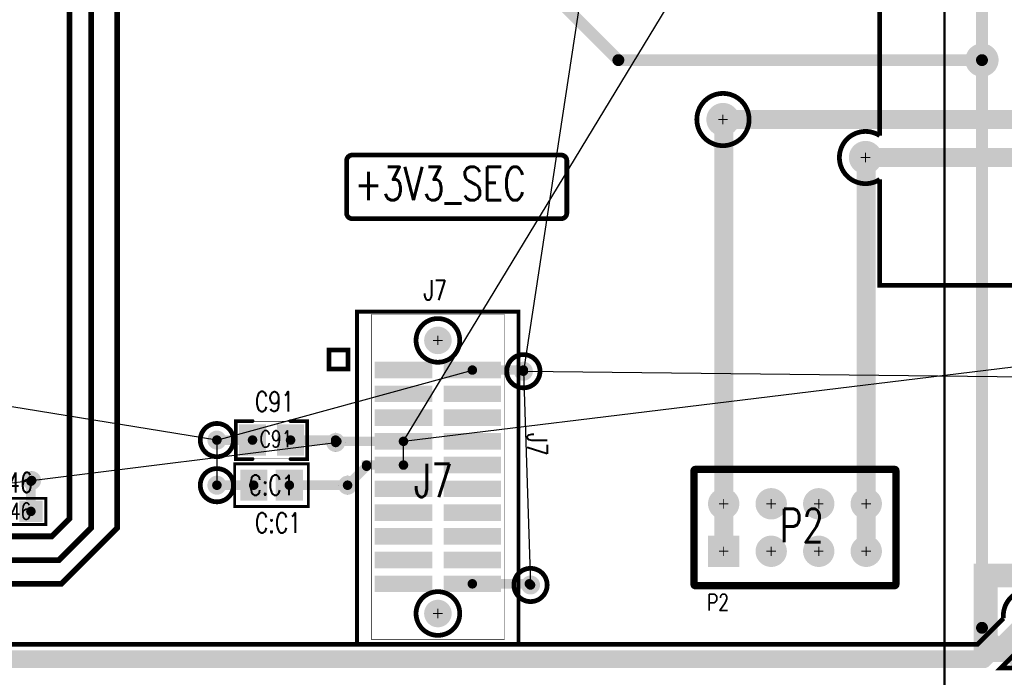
# Model space of a CAD drawing. Extents: x -7.2 to 18.3, y -5.6 to 10.9.
# Tile 58 of 112: x 5.8 to 7.8, y -0.1 to 1.3. Entities that reach past the tile are written whole.
import ezdxf
from ezdxf.enums import TextEntityAlignment as Align

# ---------------------------------------------------------------- set-up
doc = ezdxf.new("R2010")
doc.units = 0
for name, pattern in [('SIG_15', [2, 1, 1]), ('SIG_153', [2, 1, 1]), ('SIG_16', [2, 1, 1]), ('SIG_17', [2, 1, 1]), ('SIG_185', [2, 1, 1]), ('SIG_188', [2, 1, 1]), ('SIG_19', [2, 1, 1]), ('SIG_205', [2, 1, 1]), ('SIG_206', [2, 1, 1]), ('SIG_207', [2, 1, 1])]:
    doc.linetypes.add(name, pattern=pattern)
for name, color, linetype in [('2D_LINE_100', 2, 'CONTINUOUS'), ('COPPER_02', 112, 'CONTINUOUS'), ('DRIL_NPLTE_THRU_01', 16, 'CONTINUOUS'), ('DRIL_NPLTE_THRU_03', 146, 'CONTINUOUS'), ('DRIL_NPLTE_THRU_04', 176, 'CONTINUOUS'), ('DRIL_PLTE_THRU_01', 16, 'CONTINUOUS'), ('DRIL_PLTE_THRU_03', 146, 'CONTINUOUS'), ('DRIL_PLTE_THRU_04', 176, 'CONTINUOUS'), ('DRIL_SYMBOL', 254, 'CONTINUOUS'), ('LINK_00', 2, 'CONTINUOUS'), ('PADS_BOT', 5, 'CONTINUOUS'), ('PADS_INNER', 1, 'CONTINUOUS'), ('PADS_TOP', 1, 'CONTINUOUS'), ('PADS_XR_131', 3, 'CONTINUOUS'), ('PADS_XR_132', 6, 'CONTINUOUS'), ('PADS_XR_133', 254, 'CONTINUOUS'), ('PART_NAME_123', 255, 'CONTINUOUS'), ('PART_NAME_129', 2, 'CONTINUOUS'), ('PART_TOP_2DLINE_123', 255, 'CONTINUOUS'), ('PART_TOP_2DLINE_129', 2, 'CONTINUOUS'), ('PART_TOP_COPPER_123', 255, 'CONTINUOUS'), ('POUR_OUTLINE_03', 130, 'CONTINUOUS'), ('POUR_VIATHERM_03', 130, 'CONTINUOUS'), ('POUR_VOID_03', 130, 'CONTINUOUS'), ('TEXT_03', 130, 'CONTINUOUS'), ('TRACE_01', 1, 'CONTINUOUS'), ('TRACE_03', 130, 'CONTINUOUS'), ('TRACE_04', 5, 'CONTINUOUS'), ('VIAPTS', 56, 'CONTINUOUS')]:
    doc.layers.add(name, color=color, linetype=linetype)
doc.styles.add('W0$001', font='simplex', dxfattribs={"width": 0.75})
doc.styles.add('W0$005', font='simplex', dxfattribs={"width": 0.75})
doc.styles.add('W0$006', font='simplex', dxfattribs={"width": 0.75})
doc.styles.add('W0$008', font='simplex', dxfattribs={"width": 0.75})
doc.styles.add('W0$01', font='simplex', dxfattribs={"width": 0.75})

# ---------------------------------------------------------------- blocks, each defined once
blk = doc.blocks.new('DRAWING_291')
at = {"layer": '2D_LINE_100', "const_width": 0.005}
blk.add_lwpolyline([(-0.13, 0.175), (2.96646, 0.175), (2.96646, -1.82), (-0.13, -1.82)], close=True, dxfattribs=at)
blk = doc.blocks.new('SMOOTH_0$05')
at = {"const_width": 0.025}
blk.add_lwpolyline([(-0.0125, 0, 1), (0.0125, 0, 1)], format="xyb", close=True, dxfattribs=at)
blk = doc.blocks.new('COPPER_330')
at = {"layer": 'COPPER_02', "const_width": 0.05}
blk.add_lwpolyline([(0, 0), (0.175, 0), (0.175, -0.155), (0, -0.155)], close=True, dxfattribs=at)
at = {"layer": 'COPPER_02'}
for p in [(0, 0), (0.175, 0), (0, -0.155), (0.175, -0.155)]:
    blk.add_blockref('SMOOTH_0$05', p, dxfattribs=at)
blk = doc.blocks.new('POUR_VOID_30')
at = {"layer": 'POUR_VOID_03', "const_width": 0.01}
blk.add_lwpolyline([(-13.6803, -19.0472, 1), (-13.6103, -19.0472, 1)], format="xyb", close=True, dxfattribs=at)
blk = doc.blocks.new('POUR_VOID_29')
at = {"layer": 'POUR_VOID_03', "const_width": 0.01}
blk.add_lwpolyline([(-13.6803, -19.1422, 1), (-13.6103, -19.1422, 1)], format="xyb", close=True, dxfattribs=at)
blk = doc.blocks.new('POUR_VOID_25')
at = {"layer": 'POUR_VOID_03', "const_width": 0.01}
blk.add_lwpolyline([(-12.9089, -18.4591), (-12.9089, -18.5691, -0.414214), (-12.9209, -18.5811), (-13.3604, -18.5811, -0.414214), (-13.3724, -18.5691), (-13.3724, -18.4591, -0.414214), (-13.3604, -18.4471), (-12.9209, -18.4471, -0.414214)], format="xyb", close=True, dxfattribs=at)
blk = doc.blocks.new('POUR_VOID_24')
at = {"layer": 'POUR_VOID_03', "const_width": 0.01}
blk.add_lwpolyline([(-13.2262, -18.8373, 1), (-13.1342, -18.8373, 1)], format="xyb", close=True, dxfattribs=at)
blk = doc.blocks.new('POUR_VOID_23')
at = {"layer": 'POUR_VOID_03', "const_width": 0.01}
blk.add_lwpolyline([(-13.2262, -19.4123, 1), (-13.1342, -19.4123, 1)], format="xyb", close=True, dxfattribs=at)
blk = doc.blocks.new('POUR_VOID_22')
at = {"layer": 'POUR_VOID_03', "const_width": 0.01}
blk.add_lwpolyline([(-13.0353, -18.9022, 1), (-12.9653, -18.9022, 1)], format="xyb", close=True, dxfattribs=at)
blk = doc.blocks.new('POUR_VOID_21')
at = {"layer": 'POUR_VOID_03', "const_width": 0.01}
blk.add_lwpolyline([(-13.0203, -19.3522, 1), (-12.9503, -19.3522, 1)], format="xyb", close=True, dxfattribs=at)
blk = doc.blocks.new('POUR_VOID_11')
at = {"layer": 'POUR_VOID_03', "const_width": 0.01}
blk.add_lwpolyline([(-12.6353, -18.3723, 1), (-12.5253, -18.3723, 1)], format="xyb", close=True, dxfattribs=at)
blk = doc.blocks.new('POUR_VOID_9')
at = {"layer": 'POUR_VOID_03', "const_width": 0.01}
blk.add_lwpolyline([(-12.2138, -19.1113), (-12.2138, -19.3513, -0.414214), (-12.2188, -19.3563), (-12.6388, -19.3563, -0.414214), (-12.6438, -19.3513), (-12.6438, -19.1113, -0.414214), (-12.6388, -19.1063), (-12.2188, -19.1063, -0.414214)], format="xyb", close=True, dxfattribs=at)
blk = doc.blocks.new('POUR_OUTLINE_1')
at = {"layer": 'POUR_OUTLINE_03', "const_width": 0.01}
for points in [[(-10.9473, -18.7212), (-12.2503, -18.7212), (-12.2503, -18.4984, -1.843903), (-12.2503, -18.4062), (-12.2503, -18.0446, -0.910642)], [(-14.8203, -19.4772), (-12.0449, -19.4772), (-11.9901, -19.4225, -2.783601), (-11.9407, -19.4719), (-11.9959, -19.5272), (-11.8549, -19.5272)]]:
    blk.add_lwpolyline(points, format="xyb", dxfattribs=at)
for name in ['POUR_VOID_11', 'POUR_VOID_25', 'POUR_VOID_24', 'POUR_VOID_22', 'POUR_VOID_30', 'POUR_VOID_29', 'POUR_VOID_9', 'POUR_VOID_21', 'POUR_VOID_23']:
    blk.add_blockref(name, (0, 0))
blk = doc.blocks.new('POUR_VIATHERM_184')
at = {"layer": 'POUR_VIATHERM_03'}
for points in [[(-14.0352, -19.1123), (-14.0352, -19.1123)], [(-14.0552, -19.1323), (-14.0552, -19.1323)], [(-14.0152, -19.1323), (-14.0152, -19.1323)], [(-14.0352, -19.1523), (-14.0352, -19.1523)]]:
    blk.add_lwpolyline(points, dxfattribs=at)
blk = doc.blocks.new('POUR_VIATHERM_187')
at = {"layer": 'POUR_VIATHERM_03'}
for points in [[(-13.3953, -19.0322), (-13.3953, -19.0322)], [(-13.4153, -19.0522), (-13.4153, -19.0522)], [(-13.3753, -19.0522), (-13.3753, -19.0522)], [(-13.3953, -19.0722), (-13.3953, -19.0722)]]:
    blk.add_lwpolyline(points, dxfattribs=at)
blk = doc.blocks.new('POUR_VIATHERM_192')
at = {"layer": 'POUR_VIATHERM_03'}
for points in [[(-13.3703, -19.1222), (-13.3703, -19.1222)], [(-13.3903, -19.1422), (-13.3903, -19.1422)], [(-13.3503, -19.1422), (-13.3503, -19.1422)], [(-13.3703, -19.1622), (-13.3703, -19.1622)]]:
    blk.add_lwpolyline(points, dxfattribs=at)
blk = doc.blocks.new('POUR_HEADER_0')
for name in ['POUR_OUTLINE_1', 'POUR_VIATHERM_187', 'POUR_VIATHERM_184', 'POUR_VIATHERM_192']:
    blk.add_blockref(name, (16.9203, 12.3322))
blk = doc.blocks.new('SMOOTH_0$001')
at = {"const_width": 0.0005}
blk.add_lwpolyline([(-0.00025, 0, 1), (0.00025, 0, 1)], format="xyb", close=True, dxfattribs=at)
blk = doc.blocks.new('SMOOTH_0$01')
at = {"const_width": 0.005}
blk.add_lwpolyline([(-0.0025, 0, 1), (0.0025, 0, 1)], format="xyb", close=True, dxfattribs=at)
blk = doc.blocks.new('SMOOTH_0$008')
at = {"const_width": 0.004}
blk.add_lwpolyline([(-0.002, 0, 1), (0.002, 0, 1)], format="xyb", close=True, dxfattribs=at)
blk = doc.blocks.new('PART_BODY_TOP_360')
at = {"layer": 'PART_TOP_2DLINE_123', "const_width": 0.008}
blk.add_lwpolyline([(-0.348, 0.1696), (-0.348, -0.1704), (0.352, -0.1704), (0.352, 0.1696)], close=True, dxfattribs=at)
at = {"layer": 'PART_TOP_2DLINE_129', "const_width": 0.001}
for points in [[(-0.35, 0.17), (-0.35, -0.17), (0.35, -0.17), (0.35, 0.17)], [(-0.342, -0.14), (-0.342, 0.14), (0.342, 0.14), (0.342, -0.14)]]:
    blk.add_lwpolyline(points, close=True, dxfattribs=at)
at = {"layer": 'PART_TOP_COPPER_123', "const_width": 0.01}
blk.add_lwpolyline([(-0.2671, -0.2293), (-0.2271, -0.2293), (-0.2271, -0.1893), (-0.2671, -0.1893)], close=True, dxfattribs=at)
at = {"layer": 'PART_TOP_2DLINE_123'}
for p in [(-0.348, 0.1696), (0.352, 0.1696), (-0.348, -0.1704), (0.352, -0.1704)]:
    blk.add_blockref('SMOOTH_0$008', p, dxfattribs=at)
at = {"layer": 'PART_TOP_2DLINE_129'}
for p in [(-0.35, 0.17), (0.35, 0.17), (-0.342, 0.14), (0.342, 0.14), (-0.342, -0.14), (0.342, -0.14), (-0.35, -0.17), (0.35, -0.17)]:
    blk.add_blockref('SMOOTH_0$001', p, dxfattribs=at)
at = {"layer": 'PART_TOP_COPPER_123'}
for p in [(-0.2671, -0.1893), (-0.2271, -0.1893), (-0.2671, -0.2293), (-0.2271, -0.2293)]:
    blk.add_blockref('SMOOTH_0$01', p, dxfattribs=at)
blk = doc.blocks.new('DRIL_HOLE_0')
blk.add_lwpolyline([(0, 0, 1), (0, 0, 1)], format="xyb", close=True)
blk = doc.blocks.new('PAD_1')
blk.add_lwpolyline([(0, 0, 1), (0, 0, 1)], format="xyb", close=True)
blk = doc.blocks.new('PAD_62')
at = {"const_width": 0.035}
blk.add_lwpolyline([(-0.0605, 0), (0.0605, 0)], dxfattribs=at)
blk = doc.blocks.new('PAD_63')
at = {"const_width": 0.029}
blk.add_lwpolyline([(-0.0575, 0), (0.0575, 0)], dxfattribs=at)
blk = doc.blocks.new('STK_TOP_39')
at = {"layer": 'DRIL_NPLTE_THRU_01'}
blk.add_blockref('DRIL_HOLE_0', (0, 0), dxfattribs=at)
at = {"layer": 'DRIL_NPLTE_THRU_03'}
blk.add_blockref('DRIL_HOLE_0', (0, 0), dxfattribs=at)
at = {"layer": 'DRIL_NPLTE_THRU_04'}
blk.add_blockref('DRIL_HOLE_0', (0, 0), dxfattribs=at)
at = {"layer": 'PADS_BOT'}
blk.add_blockref('PAD_1', (0, 0), dxfattribs=at)
at = {"layer": 'PADS_INNER'}
blk.add_blockref('PAD_1', (0, 0), dxfattribs=at)
at = {"layer": 'PADS_TOP', "rotation": 90}
blk.add_blockref('PAD_63', (0, 0), dxfattribs=at)
at = {"layer": 'PADS_XR_131', "rotation": 90}
blk.add_blockref('PAD_62', (0, 0), dxfattribs=at)
at = {"layer": 'PADS_XR_133', "rotation": 90}
blk.add_blockref('PAD_63', (0, 0), dxfattribs=at)
blk = doc.blocks.new('DRIL_SYMBOL_0$052')
at = {"layer": 'DRIL_SYMBOL', "const_width": 0.002}
for points in [[(-0.01, 0), (0.01, 0)], [(0, -0.01), (0, 0.01)]]:
    blk.add_lwpolyline(points, dxfattribs=at)
blk = doc.blocks.new('DRIL_HOLE_0$052')
at = {"const_width": 0.026}
blk.add_lwpolyline([(-0.013, 0, 1), (0.013, 0, 1)], format="xyb", close=True, dxfattribs=at)
blk.add_blockref('DRIL_SYMBOL_0$052', (0, 0))
blk = doc.blocks.new('PAD_64')
at = {"const_width": 0.026}
blk.add_lwpolyline([(0, -0.013, 1), (0, 0.013, 1)], format="xyb", close=True, dxfattribs=at)
blk = doc.blocks.new('PAD_65')
at = {"const_width": 0.029}
blk.add_lwpolyline([(0, -0.0145, 1), (0, 0.0145, 1)], format="xyb", close=True, dxfattribs=at)
blk = doc.blocks.new('STK_TOP_40')
at = {"layer": 'DRIL_NPLTE_THRU_01'}
blk.add_blockref('DRIL_HOLE_0$052', (0, 0), dxfattribs=at)
at = {"layer": 'DRIL_NPLTE_THRU_03'}
blk.add_blockref('DRIL_HOLE_0$052', (0, 0), dxfattribs=at)
at = {"layer": 'DRIL_NPLTE_THRU_04'}
blk.add_blockref('DRIL_HOLE_0$052', (0, 0), dxfattribs=at)
at = {"layer": 'PADS_BOT'}
blk.add_blockref('PAD_64', (0, 0), dxfattribs=at)
at = {"layer": 'PADS_INNER'}
blk.add_blockref('PAD_64', (0, 0), dxfattribs=at)
at = {"layer": 'PADS_TOP'}
blk.add_blockref('PAD_64', (0, 0), dxfattribs=at)
at = {"layer": 'PADS_XR_131'}
blk.add_blockref('PAD_65', (0, 0), dxfattribs=at)
at = {"layer": 'PADS_XR_132'}
blk.add_blockref('PAD_65', (0, 0), dxfattribs=at)
blk = doc.blocks.new('SYM_TOP_33')
for name, p in [('PART_BODY_TOP_360', (0, 0)), ('STK_TOP_39', (-0.225, 0.0725)), ('STK_TOP_39', (-0.175, 0.0725)), ('STK_TOP_39', (-0.125, 0.0725)), ('STK_TOP_39', (-0.075, 0.0725)), ('STK_TOP_39', (-0.025, 0.0725)), ('STK_TOP_39', (0.025, 0.0725)), ('STK_TOP_39', (0.075, 0.0725)), ('STK_TOP_39', (0.125, 0.0725)), ('STK_TOP_39', (0.175, 0.0725)), ('STK_TOP_39', (0.225, 0.0725)), ('STK_TOP_40', (-0.2875, 0)), ('STK_TOP_40', (0.2875, 0)), ('STK_TOP_39', (-0.225, -0.0725)), ('STK_TOP_39', (-0.175, -0.0725)), ('STK_TOP_39', (-0.125, -0.0725)), ('STK_TOP_39', (-0.075, -0.0725)), ('STK_TOP_39', (-0.025, -0.0725)), ('STK_TOP_39', (0.025, -0.0725)), ('STK_TOP_39', (0.075, -0.0725)), ('STK_TOP_39', (0.125, -0.0725)), ('STK_TOP_39', (0.175, -0.0725)), ('STK_TOP_39', (0.225, -0.0725))]:
    blk.add_blockref(name, p)
blk = doc.blocks.new('PART_TOP_62')
blk.add_blockref('SYM_TOP_33', (0, 0))
at = {"layer": 'PART_NAME_123', "style": 'W0$005', "width": 0.75}
blk.add_text('J7', height=0.042, dxfattribs=at).set_placement((-0.093, 0.188))
at = {"layer": 'PART_NAME_123', "style": 'W0$008', "width": 0.75}
blk.add_text('J7', height=0.042, rotation=90, dxfattribs=at).set_placement((-0.3725, -0.03))
at = {"layer": 'PART_NAME_129', "style": 'W0$001', "width": 0.75}
blk.add_text('J7', height=0.07, rotation=90, dxfattribs=at).set_placement((0.0424, -0.0501))
blk = doc.blocks.new('SMOOTH_0$006')
at = {"const_width": 0.003}
blk.add_lwpolyline([(-0.0015, 0, 1), (0.0015, 0, 1)], format="xyb", close=True, dxfattribs=at)
blk = doc.blocks.new('PART_BODY_TOP_363')
at = {"layer": 'PART_TOP_2DLINE_123', "const_width": 0.006}
blk.add_lwpolyline([(-0.065, -0.0276), (0.065, -0.0276), (0.065, 0.0276), (-0.065, 0.0276)], close=True, dxfattribs=at)
at = {"layer": 'PART_TOP_2DLINE_129', "const_width": 0.001}
blk.add_lwpolyline([(-0.065, -0.03), (0.065, -0.03), (0.065, 0.0276), (-0.065, 0.0276)], close=True, dxfattribs=at)
at = {"layer": 'PART_TOP_2DLINE_123'}
for p in [(-0.065, 0.0276), (0.065, 0.0276), (-0.065, -0.0276), (0.065, -0.0276)]:
    blk.add_blockref('SMOOTH_0$006', p, dxfattribs=at)
at = {"layer": 'PART_TOP_2DLINE_129'}
for p in [(-0.065, 0.0276), (0.065, 0.0276), (-0.065, -0.03), (0.065, -0.03)]:
    blk.add_blockref('SMOOTH_0$001', p, dxfattribs=at)
blk = doc.blocks.new('PAD_46')
at = {"const_width": 0.045}
blk.add_lwpolyline([(-0.0245, 0), (0.0245, 0)], dxfattribs=at)
blk = doc.blocks.new('PAD_47')
at = {"const_width": 0.039}
blk.add_lwpolyline([(-0.0215, 0), (0.0215, 0)], dxfattribs=at)
blk = doc.blocks.new('STK_TOP_14')
at = {"layer": 'DRIL_PLTE_THRU_01'}
blk.add_blockref('DRIL_HOLE_0', (0, 0), dxfattribs=at)
at = {"layer": 'DRIL_PLTE_THRU_03'}
blk.add_blockref('DRIL_HOLE_0', (0, 0), dxfattribs=at)
at = {"layer": 'DRIL_PLTE_THRU_04'}
blk.add_blockref('DRIL_HOLE_0', (0, 0), dxfattribs=at)
at = {"layer": 'PADS_BOT'}
blk.add_blockref('PAD_1', (0, 0), dxfattribs=at)
at = {"layer": 'PADS_INNER'}
blk.add_blockref('PAD_1', (0, 0), dxfattribs=at)
at = {"layer": 'PADS_TOP'}
blk.add_blockref('PAD_47', (0, 0), dxfattribs=at)
at = {"layer": 'PADS_XR_131'}
blk.add_blockref('PAD_46', (0, 0), dxfattribs=at)
at = {"layer": 'PADS_XR_133'}
blk.add_blockref('PAD_47', (0, 0), dxfattribs=at)
blk = doc.blocks.new('SYM_TOP_36')
for name, p in [('STK_TOP_14', (-0.0335, 0)), ('PART_BODY_TOP_363', (0, 0)), ('STK_TOP_14', (0.0335, 0))]:
    blk.add_blockref(name, p)
blk = doc.blocks.new('PART_TOP_86')
blk.add_blockref('SYM_TOP_36', (0, 0))
at = {"layer": 'PART_NAME_123', "style": 'W0$006', "width": 0.75}
blk.add_text('R46', height=0.042, dxfattribs=at).set_placement((-0.045, 0.04))
at = {"layer": 'PART_NAME_129', "style": 'W0$001', "width": 0.75}
blk.add_text('R46', height=0.035, dxfattribs=at).set_placement((0, 0.0003), align=Align.MIDDLE_CENTER)
blk = doc.blocks.new('PART_BODY_TOP_344')
at = {"layer": 'PART_TOP_2DLINE_123', "const_width": 0.006}
blk.add_lwpolyline([(-0.0775, 0.045), (0.0775, 0.045), (0.0775, -0.045), (-0.0775, -0.045)], close=True, dxfattribs=at)
at = {"layer": 'PART_TOP_2DLINE_129', "const_width": 0.001}
for points in [[(-0.0205, 0.045), (-0.0785, 0.045)], [(-0.0785, 0.045), (-0.0785, -0.045)], [(0.0195, 0.045), (0.0775, 0.045)], [(0.0775, 0.045), (0.0775, -0.045)], [(-0.0785, -0.045), (-0.0205, -0.045)], [(0.0775, -0.045), (0.0195, -0.045)]]:
    blk.add_lwpolyline(points, dxfattribs=at)
at = {"layer": 'PART_TOP_2DLINE_123'}
for p in [(-0.0775, 0.045), (0.0775, 0.045), (-0.0775, -0.045), (0.0775, -0.045)]:
    blk.add_blockref('SMOOTH_0$006', p, dxfattribs=at)
at = {"layer": 'PART_TOP_2DLINE_129'}
for p in [(-0.0785, 0.045), (-0.0785, 0.045), (-0.0205, 0.045), (0.0195, 0.045), (0.0775, 0.045), (0.0775, 0.045), (-0.0785, -0.045), (-0.0785, -0.045), (-0.0205, -0.045), (0.0195, -0.045), (0.0775, -0.045), (0.0775, -0.045)]:
    blk.add_blockref('SMOOTH_0$001', p, dxfattribs=at)
blk = doc.blocks.new('PAD_35')
at = {"const_width": 0.057}
blk.add_lwpolyline([(-0.0325, 0), (0.0325, 0)], dxfattribs=at)
blk = doc.blocks.new('PAD_36')
at = {"const_width": 0.051}
blk.add_lwpolyline([(-0.0295, 0), (0.0295, 0)], dxfattribs=at)
blk = doc.blocks.new('STK_TOP_23')
at = {"layer": 'DRIL_PLTE_THRU_01'}
blk.add_blockref('DRIL_HOLE_0', (0, 0), dxfattribs=at)
at = {"layer": 'DRIL_PLTE_THRU_03'}
blk.add_blockref('DRIL_HOLE_0', (0, 0), dxfattribs=at)
at = {"layer": 'DRIL_PLTE_THRU_04'}
blk.add_blockref('DRIL_HOLE_0', (0, 0), dxfattribs=at)
at = {"layer": 'PADS_BOT'}
blk.add_blockref('PAD_1', (0, 0), dxfattribs=at)
at = {"layer": 'PADS_INNER'}
blk.add_blockref('PAD_1', (0, 0), dxfattribs=at)
at = {"layer": 'PADS_TOP', "rotation": 90}
blk.add_blockref('PAD_36', (0, 0), dxfattribs=at)
at = {"layer": 'PADS_XR_131', "rotation": 90}
blk.add_blockref('PAD_35', (0, 0), dxfattribs=at)
at = {"layer": 'PADS_XR_133', "rotation": 90}
blk.add_blockref('PAD_36', (0, 0), dxfattribs=at)
blk = doc.blocks.new('SYM_TOP_17')
for name, p in [('PART_BODY_TOP_344', (0, 0)), ('STK_TOP_23', (-0.0375, 0)), ('STK_TOP_23', (0.0375, 0))]:
    blk.add_blockref(name, p)
blk = doc.blocks.new('PART_TOP_124')
blk.add_blockref('SYM_TOP_17', (0, 0))
at = {"layer": 'PART_NAME_123', "style": 'W0$006', "width": 0.75}
blk.add_text('C:C1', height=0.042, dxfattribs=at).set_placement((-0.035, -0.1))
at = {"layer": 'PART_NAME_129', "style": 'W0$001', "width": 0.75}
blk.add_text('C:C1', height=0.042, dxfattribs=at).set_placement((0, 0.0003), align=Align.MIDDLE_CENTER)
blk = doc.blocks.new('PART_BODY_TOP_371')
at = {"layer": 'PART_TOP_2DLINE_123', "const_width": 0.008}
for points in [[(-0.04, -0.04), (-0.075, -0.04), (-0.075, 0.04), (-0.04, 0.04)], [(0.04, 0.04), (0.075, 0.04), (0.075, -0.04), (0.04, -0.04)]]:
    blk.add_lwpolyline(points, dxfattribs=at)
at = {"layer": 'PART_TOP_2DLINE_129', "const_width": 0.001}
blk.add_lwpolyline([(0.0752, 0.03937), (0.0752, -0.03937), (-0.0748, -0.03937), (-0.0748, 0.03937)], close=True, dxfattribs=at)
at = {"layer": 'PART_TOP_2DLINE_123'}
for p in [(-0.075, 0.04), (-0.04, 0.04), (0.04, 0.04), (0.075, 0.04), (-0.075, -0.04), (-0.04, -0.04), (0.04, -0.04), (0.075, -0.04)]:
    blk.add_blockref('SMOOTH_0$008', p, dxfattribs=at)
at = {"layer": 'PART_TOP_2DLINE_129'}
for p in [(-0.0748, 0.03937), (0.0752, 0.03937), (-0.0748, -0.03937), (0.0752, -0.03937)]:
    blk.add_blockref('SMOOTH_0$001', p, dxfattribs=at)
blk = doc.blocks.new('PAD_90')
at = {"const_width": 0.057}
blk.add_lwpolyline([(-0.033, 0), (0.033, 0)], dxfattribs=at)
blk = doc.blocks.new('PAD_91')
at = {"const_width": 0.051}
blk.add_lwpolyline([(-0.03, 0), (0.03, 0)], dxfattribs=at)
blk = doc.blocks.new('STK_TOP_54')
at = {"layer": 'DRIL_PLTE_THRU_01'}
blk.add_blockref('DRIL_HOLE_0', (0, 0), dxfattribs=at)
at = {"layer": 'DRIL_PLTE_THRU_03'}
blk.add_blockref('DRIL_HOLE_0', (0, 0), dxfattribs=at)
at = {"layer": 'DRIL_PLTE_THRU_04'}
blk.add_blockref('DRIL_HOLE_0', (0, 0), dxfattribs=at)
at = {"layer": 'PADS_BOT'}
blk.add_blockref('PAD_1', (0, 0), dxfattribs=at)
at = {"layer": 'PADS_INNER'}
blk.add_blockref('PAD_1', (0, 0), dxfattribs=at)
at = {"layer": 'PADS_TOP', "rotation": 90}
blk.add_blockref('PAD_91', (0, 0), dxfattribs=at)
at = {"layer": 'PADS_XR_131', "rotation": 90}
blk.add_blockref('PAD_90', (0, 0), dxfattribs=at)
at = {"layer": 'PADS_XR_133', "rotation": 90}
blk.add_blockref('PAD_91', (0, 0), dxfattribs=at)
blk = doc.blocks.new('SYM_TOP_44')
for name, p in [('PART_BODY_TOP_371', (0, 0)), ('STK_TOP_54', (-0.04, 0)), ('STK_TOP_54', (0.04, 0))]:
    blk.add_blockref(name, p)
blk = doc.blocks.new('PART_TOP_184')
blk.add_blockref('SYM_TOP_44', (0, 0))
at = {"layer": 'PART_NAME_123', "style": 'W0$006', "width": 0.75}
blk.add_text('C91', height=0.042, dxfattribs=at).set_placement((-0.035, 0.06))
at = {"layer": 'PART_NAME_129', "style": 'W0$001', "width": 0.75}
blk.add_text('C91', height=0.035, dxfattribs=at).set_placement((-0.025, -0.015))
blk = doc.blocks.new('PART_BODY_TOP_375')
at = {"layer": 'PART_TOP_2DLINE_123', "const_width": 0.01}
blk.add_lwpolyline([(-0.06, -0.07), (-0.06, 0.17), (0.36, 0.17), (0.36, -0.07)], close=True, dxfattribs=at)
at = {"layer": 'PART_TOP_2DLINE_129', "const_width": 0.001}
blk.add_lwpolyline([(-0.06, -0.07), (-0.06, 0.17), (0.36, 0.17), (0.36, -0.07)], close=True, dxfattribs=at)
at = {"layer": 'PART_TOP_2DLINE_123'}
for p in [(-0.06, 0.17), (0.36, 0.17), (-0.06, -0.07), (0.36, -0.07)]:
    blk.add_blockref('SMOOTH_0$01', p, dxfattribs=at)
at = {"layer": 'PART_TOP_2DLINE_129'}
for p in [(-0.06, 0.17), (0.36, 0.17), (-0.06, -0.07), (0.36, -0.07)]:
    blk.add_blockref('SMOOTH_0$001', p, dxfattribs=at)
blk = doc.blocks.new('DRIL_SYMBOL_0$04')
at = {"layer": 'DRIL_SYMBOL', "const_width": 0.002}
for points in [[(-0.01, 0), (0.01, 0)], [(0, -0.01), (0, 0.01)]]:
    blk.add_lwpolyline(points, dxfattribs=at)
blk = doc.blocks.new('DRIL_HOLE_0$04')
at = {"const_width": 0.02}
blk.add_lwpolyline([(-0.01, 0, 1), (0.01, 0, 1)], format="xyb", close=True, dxfattribs=at)
blk.add_blockref('DRIL_SYMBOL_0$04', (0, 0))
blk = doc.blocks.new('PAD_98')
at = {"const_width": 0.03}
blk.add_lwpolyline([(0, -0.015, 1), (0, 0.015, 1)], format="xyb", close=True, dxfattribs=at)
blk = doc.blocks.new('PAD_99')
at = {"const_width": 0.06}
blk.add_lwpolyline([(-0.03, 0), (0.03, 0)], dxfattribs=at)
blk = doc.blocks.new('PAD_68')
at = {"const_width": 0.066}
blk.add_lwpolyline([(-0.033, 0), (0.033, 0)], dxfattribs=at)
blk = doc.blocks.new('STK_TOP_59')
at = {"layer": 'DRIL_PLTE_THRU_01'}
blk.add_blockref('DRIL_HOLE_0$04', (0, 0), dxfattribs=at)
at = {"layer": 'DRIL_PLTE_THRU_03'}
blk.add_blockref('DRIL_HOLE_0$04', (0, 0), dxfattribs=at)
at = {"layer": 'DRIL_PLTE_THRU_04'}
blk.add_blockref('DRIL_HOLE_0$04', (0, 0), dxfattribs=at)
at = {"layer": 'PADS_BOT'}
blk.add_blockref('PAD_99', (0, 0), dxfattribs=at)
at = {"layer": 'PADS_INNER'}
blk.add_blockref('PAD_98', (0, 0), dxfattribs=at)
at = {"layer": 'PADS_TOP'}
blk.add_blockref('PAD_99', (0, 0), dxfattribs=at)
at = {"layer": 'PADS_XR_131'}
blk.add_blockref('PAD_68', (0, 0), dxfattribs=at)
at = {"layer": 'PADS_XR_132'}
blk.add_blockref('PAD_68', (0, 0), dxfattribs=at)
blk = doc.blocks.new('PAD_69')
at = {"const_width": 0.033}
blk.add_lwpolyline([(0, -0.0165, 1), (0, 0.0165, 1)], format="xyb", close=True, dxfattribs=at)
blk = doc.blocks.new('STK_TOP_58')
at = {"layer": 'DRIL_PLTE_THRU_01'}
blk.add_blockref('DRIL_HOLE_0$04', (0, 0), dxfattribs=at)
at = {"layer": 'DRIL_PLTE_THRU_03'}
blk.add_blockref('DRIL_HOLE_0$04', (0, 0), dxfattribs=at)
at = {"layer": 'DRIL_PLTE_THRU_04'}
blk.add_blockref('DRIL_HOLE_0$04', (0, 0), dxfattribs=at)
at = {"layer": 'PADS_BOT'}
blk.add_blockref('PAD_98', (0, 0), dxfattribs=at)
at = {"layer": 'PADS_INNER'}
blk.add_blockref('PAD_98', (0, 0), dxfattribs=at)
at = {"layer": 'PADS_TOP'}
blk.add_blockref('PAD_98', (0, 0), dxfattribs=at)
at = {"layer": 'PADS_XR_131'}
blk.add_blockref('PAD_69', (0, 0), dxfattribs=at)
at = {"layer": 'PADS_XR_132'}
blk.add_blockref('PAD_69', (0, 0), dxfattribs=at)
blk = doc.blocks.new('SYM_TOP_48')
for name, p in [('PART_BODY_TOP_375', (0, 0)), ('STK_TOP_58', (0, 0.1)), ('STK_TOP_58', (0.1, 0.1)), ('STK_TOP_58', (0.2, 0.1)), ('STK_TOP_58', (0.3, 0.1)), ('STK_TOP_59', (0, 0)), ('STK_TOP_58', (0.1, 0)), ('STK_TOP_58', (0.2, 0)), ('STK_TOP_58', (0.3, 0))]:
    blk.add_blockref(name, p)
blk = doc.blocks.new('PART_TOP_210')
blk.add_blockref('SYM_TOP_48', (0, 0))
at = {"layer": 'PART_NAME_123', "style": 'W0$005', "width": 0.75}
blk.add_text('P2', height=0.035, dxfattribs=at).set_placement((-0.035, -0.125))
at = {"layer": 'PART_NAME_129', "style": 'W0$001', "width": 0.75}
blk.add_text('P2', height=0.07, dxfattribs=at).set_placement((0.11854, 0.01909))
blk = doc.blocks.new('SMOOTH_0$03')
at = {"const_width": 0.015}
blk.add_lwpolyline([(-0.0075, 0, 1), (0.0075, 0, 1)], format="xyb", close=True, dxfattribs=at)
blk = doc.blocks.new('SMOOTH_0$02')
at = {"const_width": 0.01}
blk.add_lwpolyline([(-0.005, 0, 1), (0.005, 0, 1)], format="xyb", close=True, dxfattribs=at)
blk = doc.blocks.new('SMOOTH_0$025')
at = {"const_width": 0.0125}
blk.add_lwpolyline([(-0.00625, 0, 1), (0.00625, 0, 1)], format="xyb", close=True, dxfattribs=at)
blk = doc.blocks.new('SMOOTH_0$04')
at = {"const_width": 0.02}
blk.add_lwpolyline([(-0.01, 0, 1), (0.01, 0, 1)], format="xyb", close=True, dxfattribs=at)
blk = doc.blocks.new('SMOOTH_0$012')
at = {"const_width": 0.006}
blk.add_lwpolyline([(-0.003, 0, 1), (0.003, 0, 1)], format="xyb", close=True, dxfattribs=at)
blk = doc.blocks.new('DRIL_SYMBOL_0$018')
at = {"layer": 'DRIL_SYMBOL', "const_width": 0.002}
for points in [[(-0.01, 0), (0.01, 0)], [(0, -0.01), (0, 0.01)]]:
    blk.add_lwpolyline(points, dxfattribs=at)
blk = doc.blocks.new('DRIL_HOLE_0$018')
at = {"const_width": 0.009}
blk.add_lwpolyline([(-0.0045, 0, 1), (0.0045, 0, 1)], format="xyb", close=True, dxfattribs=at)
blk.add_blockref('DRIL_SYMBOL_0$018', (0, 0))
blk = doc.blocks.new('PAD_138')
at = {"const_width": 0.02}
blk.add_lwpolyline([(0, -0.01, 1), (0, 0.01, 1)], format="xyb", close=True, dxfattribs=at)
blk = doc.blocks.new('STK_TOP_4')
at = {"layer": 'DRIL_PLTE_THRU_01'}
blk.add_blockref('DRIL_HOLE_0$018', (0, 0), dxfattribs=at)
at = {"layer": 'DRIL_PLTE_THRU_03'}
blk.add_blockref('DRIL_HOLE_0$018', (0, 0), dxfattribs=at)
at = {"layer": 'DRIL_PLTE_THRU_04'}
blk.add_blockref('DRIL_HOLE_0$018', (0, 0), dxfattribs=at)
at = {"layer": 'PADS_BOT'}
blk.add_blockref('PAD_138', (0, 0), dxfattribs=at)
at = {"layer": 'PADS_INNER'}
blk.add_blockref('PAD_138', (0, 0), dxfattribs=at)
at = {"layer": 'PADS_TOP'}
blk.add_blockref('PAD_138', (0, 0), dxfattribs=at)
blk = doc.blocks.new('SYM_TOP_2')
blk.add_blockref('STK_TOP_4', (0, 0))
blk = doc.blocks.new('DRIL_SYMBOL_0$03')
at = {"layer": 'DRIL_SYMBOL', "const_width": 0.002}
for points in [[(-0.01, 0), (0.01, 0)], [(0, -0.01), (0, 0.01)]]:
    blk.add_lwpolyline(points, dxfattribs=at)
blk = doc.blocks.new('DRIL_HOLE_0$03')
at = {"const_width": 0.015}
blk.add_lwpolyline([(-0.0075, 0, 1), (0.0075, 0, 1)], format="xyb", close=True, dxfattribs=at)
blk.add_blockref('DRIL_SYMBOL_0$03', (0, 0))
blk = doc.blocks.new('PAD_5')
at = {"const_width": 0.035}
blk.add_lwpolyline([(0, -0.0175, 1), (0, 0.0175, 1)], format="xyb", close=True, dxfattribs=at)
blk = doc.blocks.new('PAD_189')
at = {"const_width": 0.0275}
blk.add_lwpolyline([(0, -0.01375, 1), (0, 0.01375, 1)], format="xyb", close=True, dxfattribs=at)
blk = doc.blocks.new('STK_TOP_3')
at = {"layer": 'DRIL_PLTE_THRU_01'}
blk.add_blockref('DRIL_HOLE_0$03', (0, 0), dxfattribs=at)
at = {"layer": 'DRIL_PLTE_THRU_03'}
blk.add_blockref('DRIL_HOLE_0$03', (0, 0), dxfattribs=at)
at = {"layer": 'DRIL_PLTE_THRU_04'}
blk.add_blockref('DRIL_HOLE_0$03', (0, 0), dxfattribs=at)
at = {"layer": 'PADS_BOT'}
blk.add_blockref('PAD_189', (0, 0), dxfattribs=at)
at = {"layer": 'PADS_INNER'}
blk.add_blockref('PAD_5', (0, 0), dxfattribs=at)
at = {"layer": 'PADS_TOP'}
blk.add_blockref('PAD_189', (0, 0), dxfattribs=at)
blk = doc.blocks.new('SYM_TOP_1')
blk.add_blockref('STK_TOP_3', (0, 0))

msp = doc.modelspace()

# ---------------------------------------------------------------- linework, layer by layer
at = {"layer": 'LINK_00', "linetype": 'SIG_153'}
for p, q in [((6.5777, 0.3624), (7.3041, 1.56)), ((6.5777, 0.3624), (8.3552, 0.5801)), ((5.7952, 0.2799), (6.4351, 0.36)), ((6.5777, 0.3124), (6.5777, 0.3624)), ((4.5801, 0.1415), (5.7952, 0.2799))]:
    msp.add_line(p, q, dxfattribs=at)
at = {"layer": 'LINK_00', "linetype": 'SIG_16'}
for p, q in [((6.96, 1.3599), (6.8301, 0.51)), ((6.1851, 0.365), (5.2902, 0.5099)), ((6.1851, 0.365), (6.7227, 0.5124)), ((6.8301, 0.51), (8.2151, 0.495)), ((6.8301, 0.51), (6.8451, 0.06)), ((6.1851, 0.365), (6.1851, 0.27))]:
    msp.add_line(p, q, dxfattribs=at)
at = {"layer": 'TRACE_01', "linetype": 'SIG_19', "const_width": 0.025}
for points in [[(7.7951, 1.165), (7.7952, 1.165), (7.7952, 1.9001), (7.915, 2.0199), (8.5702, 2.0199), (8.8552, 2.3049), (8.9602, 2.3049)], [(9.2752, -0.1201), (7.8851, -0.1201), (7.7952, -0.0302), (7.7952, 1.165), (7.7951, 1.165)]]:
    msp.add_lwpolyline(points, dxfattribs=at)
at = {"layer": 'TRACE_01', "linetype": 'SIG_207', "const_width": 0.012}
msp.add_lwpolyline([(5.5227, 0.0624), (5.8577, 0.0624), (5.9752, 0.1799), (5.9752, 1.8399), (5.9751, 1.84)], dxfattribs=at)
at = {"layer": 'TRACE_01', "linetype": 'SIG_205', "const_width": 0.012}
msp.add_lwpolyline([(5.5227, 0.1624), (5.8377, 0.1624), (5.8752, 0.1999), (5.8752, 1.78), (5.8751, 1.78)], dxfattribs=at)
at = {"layer": 'TRACE_01', "linetype": 'SIG_206', "const_width": 0.012}
msp.add_lwpolyline([(5.5227, 0.1124), (5.8527, 0.1124), (5.9202, 0.1799), (5.9202, 1.4249), (5.9201, 1.425)], dxfattribs=at)
at = {"layer": 'TRACE_01', "linetype": 'SIG_185', "const_width": 0.04}
msp.add_lwpolyline([(7.2516, 0.2309), (7.2516, 1.0384), (7.2501, 1.0399)], dxfattribs=at)
at = {"layer": 'TRACE_01', "linetype": 'SIG_188', "const_width": 0.04}
msp.add_lwpolyline([(7.5516, 0.2309), (7.5516, 0.9584), (7.5501, 0.9599)], dxfattribs=at)
at = {"layer": 'TRACE_01', "linetype": 'SIG_16', "const_width": 0.02}
for points in [[(6.8301, 0.51), (6.8301, 0.5124), (6.7227, 0.5124)], [(6.1851, 0.365), (6.2601, 0.365)], [(6.1851, 0.27), (6.2626, 0.27)], [(6.8451, 0.06), (6.8427, 0.0624), (6.7227, 0.0624)]]:
    msp.add_lwpolyline(points, dxfattribs=at)
at = {"layer": 'TRACE_01', "linetype": 'SIG_153', "const_width": 0.02}
for points in [[(6.5777, 0.3624), (6.4375, 0.3624), (6.4349, 0.365), (6.3401, 0.365)], [(6.4351, 0.36), (6.4375, 0.3624), (6.4349, 0.365), (6.3401, 0.365)], [(6.4601, 0.27), (6.5001, 0.31), (6.5001, 0.3124), (6.5777, 0.3124)], [(5.7937, 0.2149), (5.7937, 0.2784), (5.7952, 0.2799)], [(6.4601, 0.27), (6.3376, 0.27)]]:
    msp.add_lwpolyline(points, dxfattribs=at)
at = {"layer": 'TRACE_03', "linetype": 'SIG_15', "const_width": 0.03}
for points in [[(7.8, -0.1), (4.25, -0.1), (4.21, -0.06), (4.21, 1.025), (4.185, 1.05)], [(7.8, -0.1), (7.895, -0.005)]]:
    msp.add_lwpolyline(points, dxfattribs=at)
at = {"layer": 'TRACE_04', "linetype": 'SIG_185', "const_width": 0.04}
for points in [[(7.2501, 1.0399), (7.2501, 1.04), (9.525, 1.04), (9.695, 1.21), (9.695, 1.56), (9.845, 1.71), (10.165, 1.71), (10.23, 1.775), (10.23, 1.86), (10.325, 1.955), (10.595, 1.955), (10.635, 1.915), (10.635, 1.825)], [(7.2516, 0.1309), (7.2516, 0.2309)]]:
    msp.add_lwpolyline(points, dxfattribs=at)
at = {"layer": 'TRACE_04', "linetype": 'SIG_188', "const_width": 0.04}
for points in [[(7.5501, 0.9599), (7.5502, 0.96), (9.5701, 0.96), (9.7801, 1.17), (9.7801, 1.515), (9.9001, 1.635), (10.205, 1.635), (10.31, 1.74), (10.31, 1.8), (10.34, 1.83), (10.43, 1.83)], [(7.5516, 0.1309), (7.5516, 0.2309)]]:
    msp.add_lwpolyline(points, dxfattribs=at)
at = {"layer": 'TRACE_04', "linetype": 'SIG_17', "const_width": 0.025}
msp.add_lwpolyline([(1.9251, 1.57), (2.0121, 1.483), (2.0121, 1.332), (2.0601, 1.284), (2.0961, 1.284), (2.1921, 1.188), (2.1921, 1.128), (2.2641, 1.056), (3.6651, 1.056), (3.7452, 0.9759), (4.3961, 0.9759), (5.1921, 0.18), (5.1921, 0.018), (5.3001, -0.09), (8.5401, -0.09), (8.6361, 0.006), (8.6361, 0.336)], dxfattribs=at)
at = {"layer": 'TRACE_04', "linetype": 'SIG_19', "const_width": 0.025}
msp.add_lwpolyline([(6.5901, 1.385), (6.81, 1.385), (7.03, 1.165), (7.7951, 1.165)], dxfattribs=at)

# ---------------------------------------------------------------- block references
at = {"linetype": 'SIG_153'}
msp.add_blockref('POUR_HEADER_0', (2.9101, 7.08), dxfattribs=at)
for name, p in [('DRAWING_291', (4.7501, 1.63)), ('PART_TOP_184', (6.3001, 0.365)), ('PART_TOP_124', (6.3001, 0.27)), ('PART_TOP_86', (5.7602, 0.2149)), ('PART_TOP_210', (7.2516, 0.1309)), ('COPPER_330', (7.803, 0.08))]:
    msp.add_blockref(name, p)
at = {"rotation": 270}
msp.add_blockref('PART_TOP_62', (6.6502, 0.2874), dxfattribs=at)
at = {"layer": 'TRACE_01'}
for name, p in [('SMOOTH_0$025', (7.7951, 1.165)), ('SMOOTH_0$025', (7.7951, 1.165)), ('SMOOTH_0$025', (7.7952, 1.165)), ('SMOOTH_0$025', (7.7952, 1.165)), ('SMOOTH_0$04', (7.2501, 1.0399)), ('SMOOTH_0$04', (7.2516, 1.0384)), ('SMOOTH_0$04', (7.5501, 0.9599)), ('SMOOTH_0$04', (7.5516, 0.9584)), ('SMOOTH_0$02', (6.7227, 0.5124)), ('SMOOTH_0$02', (6.8301, 0.5124)), ('SMOOTH_0$02', (6.8301, 0.51)), ('SMOOTH_0$02', (6.1851, 0.365)), ('SMOOTH_0$02', (6.2601, 0.365)), ('SMOOTH_0$02', (6.3401, 0.365)), ('SMOOTH_0$02', (6.3401, 0.365)), ('SMOOTH_0$02', (6.4349, 0.365)), ('SMOOTH_0$02', (6.4349, 0.365)), ('SMOOTH_0$02', (6.4351, 0.36)), ('SMOOTH_0$02', (6.4375, 0.3624)), ('SMOOTH_0$02', (6.4375, 0.3624)), ('SMOOTH_0$02', (6.5777, 0.3624)), ('SMOOTH_0$02', (6.5001, 0.3124)), ('SMOOTH_0$02', (6.5001, 0.31)), ('SMOOTH_0$02', (6.5777, 0.3124)), ('SMOOTH_0$02', (5.7937, 0.2784)), ('SMOOTH_0$02', (5.7952, 0.2799)), ('SMOOTH_0$02', (6.1851, 0.27)), ('SMOOTH_0$02', (6.2626, 0.27)), ('SMOOTH_0$02', (6.3376, 0.27)), ('SMOOTH_0$02', (6.4601, 0.27)), ('SMOOTH_0$02', (6.4601, 0.27)), ('SMOOTH_0$04', (7.2516, 0.2309)), ('SMOOTH_0$04', (7.5516, 0.2309)), ('SMOOTH_0$02', (5.7937, 0.2149)), ('SMOOTH_0$012', (5.8752, 0.1999)), ('SMOOTH_0$012', (5.8377, 0.1624)), ('SMOOTH_0$012', (5.9202, 0.1799)), ('SMOOTH_0$012', (5.9752, 0.1799)), ('SMOOTH_0$012', (5.8527, 0.1124)), ('SMOOTH_0$012', (5.8577, 0.0624)), ('SMOOTH_0$02', (6.7227, 0.0624)), ('SMOOTH_0$02', (6.8427, 0.0624)), ('SMOOTH_0$02', (6.8451, 0.06)), ('SMOOTH_0$025', (7.7952, -0.0302))]:
    msp.add_blockref(name, p, dxfattribs=at)
at = {"layer": 'TRACE_03'}
msp.add_blockref('SMOOTH_0$03', (7.8, -0.1), dxfattribs=at)
msp.add_blockref('SMOOTH_0$03', (7.8, -0.1), dxfattribs=at)
at = {"layer": 'TRACE_04'}
for name, p in [('SMOOTH_0$025', (7.03, 1.165)), ('SMOOTH_0$025', (7.7951, 1.165)), ('SMOOTH_0$04', (7.2501, 1.04)), ('SMOOTH_0$04', (7.2501, 1.0399)), ('SMOOTH_0$04', (7.5501, 0.9599)), ('SMOOTH_0$04', (7.5502, 0.96)), ('SMOOTH_0$04', (7.2516, 0.2309)), ('SMOOTH_0$04', (7.5516, 0.2309)), ('SMOOTH_0$04', (7.2516, 0.1309)), ('SMOOTH_0$04', (7.5516, 0.1309))]:
    msp.add_blockref(name, p, dxfattribs=at)
at = {"layer": 'VIAPTS', "linetype": 'SIG_19'}
msp.add_blockref('SYM_TOP_1', (7.7951, 1.165), dxfattribs=at)
at = {"layer": 'VIAPTS', "linetype": 'SIG_185'}
msp.add_blockref('SYM_TOP_1', (7.2501, 1.0399), dxfattribs=at)
at = {"layer": 'VIAPTS', "linetype": 'SIG_188'}
msp.add_blockref('SYM_TOP_1', (7.5501, 0.9599), dxfattribs=at)
at = {"layer": 'VIAPTS', "linetype": 'SIG_16'}
for p in [(6.8301, 0.51), (6.1851, 0.365), (6.1851, 0.27), (6.8451, 0.06)]:
    msp.add_blockref('SYM_TOP_2', p, dxfattribs=at)
at = {"layer": 'VIAPTS', "linetype": 'SIG_153'}
for p in [(6.4351, 0.36), (5.7952, 0.2799), (6.4601, 0.27)]:
    msp.add_blockref('SYM_TOP_2', p, dxfattribs=at)

# ---------------------------------------------------------------- texts
at = {"layer": 'TEXT_03', "style": 'W0$01', "width": 0.75}
msp.add_text('+3V3_SEC', height=0.07, dxfattribs=at).set_placement((6.475, 0.87))

doc.saveas('drawing.dxf')
